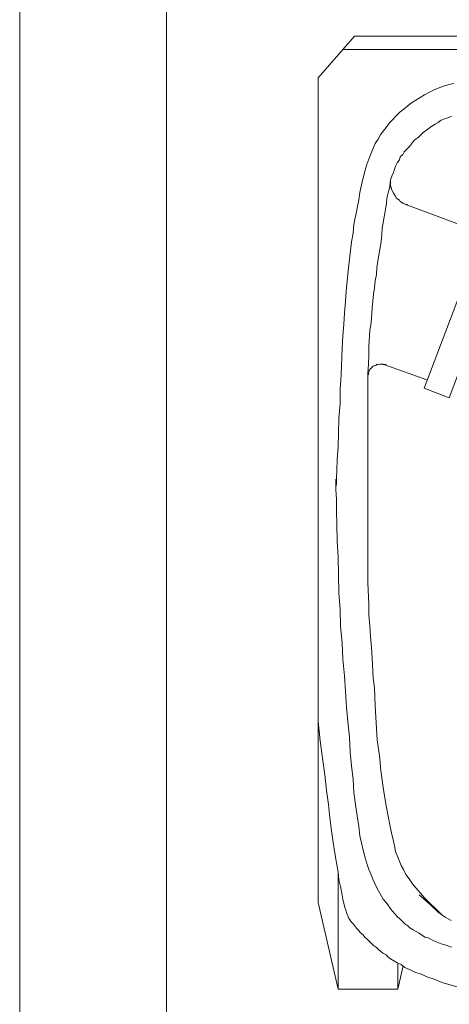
# Model space of a CAD drawing. Header units: inches. Extents: x 1156 to 71303, y -52654 to 51.
# Tile 114 of 151: x 63689 to 63713, y -43329 to -43276. Entities that reach past the tile are written whole.
import ezdxf

# ---------------------------------------------------------------- set-up
doc = ezdxf.new("R2010")
doc.units = ezdxf.units.IN
doc.header["$MEASUREMENT"] = 0
doc.layers.get('0').update_dxf_attribs({"lineweight": 0})
doc.layers.add('p--kosz śmietnik', color=252, linetype='Continuous', lineweight=0)

# ---------------------------------------------------------------- blocks, each defined once
blk = doc.blocks.new('kosz120L-rzut')
at = {"linetype": 'Continuous'}
for points in [[(19.725, 51.668), (18.906, 51.896)], [(20.089, 51.509), (19.725, 51.668)], [(22.137, 52.032), (21.841, 50.758)], [(25.39, 52.032), (22.137, 52.032)], [(22.137, 50.644), (22.137, 52.032)], [(25.39, 52.032), (26.482, 47.3)], [(25.39, 45.639), (25.39, 52.032)], [(20.499, 51.372), (20.089, 51.509)], [(20.863, 51.213), (20.499, 51.372)], [(21.204, 51.099), (20.863, 51.213)], [(21.5, 50.963), (21.204, 51.099)], [(21.75, 50.849), (21.5, 50.963)], [(21.955, 50.69), (21.75, 50.849)], [(22.16, 50.599), (21.955, 50.69)], [(22.524, 50.371), (22.16, 50.599)], [(22.66, 50.28), (22.524, 50.371)], [(22.774, 50.166), (22.66, 50.28)], [(22.956, 50.075), (22.774, 50.166)], [(23.07, 49.962), (22.956, 50.075)], [(19.407, 49.666), (19.202, 49.734)], [(19.566, 49.62), (19.407, 49.666)], [(19.771, 49.552), (19.566, 49.62)], [(19.953, 49.484), (19.771, 49.552)], [(20.135, 49.416), (19.953, 49.484)], [(23.183, 49.871), (23.07, 49.962)], [(23.297, 49.757), (23.183, 49.871)], [(23.457, 49.643), (23.297, 49.757)], [(23.798, 49.302), (23.457, 49.643)], [(20.476, 49.234), (20.135, 49.416)], [(20.658, 49.188), (20.476, 49.234)], [(20.795, 49.097), (20.658, 49.188)], [(20.977, 48.983), (20.795, 49.097)], [(21.136, 48.892), (20.977, 48.983)], [(23.934, 49.188), (23.798, 49.302)], [(24.025, 49.074), (23.934, 49.188)], [(24.185, 48.938), (24.025, 49.074)], [(24.253, 48.824), (24.185, 48.938)], [(21.295, 48.801), (21.136, 48.892)], [(21.477, 48.688), (21.295, 48.801)], [(21.591, 48.574), (21.477, 48.688)], [(21.75, 48.46), (21.591, 48.574)], [(22.023, 48.187), (21.75, 48.46)], [(24.389, 48.71), (24.253, 48.824)], [(24.549, 48.483), (24.389, 48.71)], [(24.64, 48.392), (24.549, 48.483)], [(24.708, 48.301), (24.64, 48.392)], [(19.543, 48.096), (19.225, 48.278)], [(19.93, 47.823), (19.543, 48.096)], [(20.067, 47.641), (19.748, 47.96)], [(22.16, 48.073), (22.023, 48.187)], [(22.273, 47.937), (22.16, 48.073)], [(22.433, 47.755), (22.273, 47.937)], [(24.776, 48.21), (24.708, 48.301)], [(24.822, 48.142), (24.776, 48.21)], [(24.867, 48.028), (24.822, 48.142)], [(24.935, 47.869), (24.867, 48.028)], [(24.958, 47.755), (24.935, 47.869)], [(20.362, 47.414), (19.93, 47.823)], [(20.385, 47.345), (20.067, 47.641)], [(20.977, 46.89), (20.362, 47.414)], [(20.681, 47.05), (20.385, 47.345)], [(22.546, 47.618), (22.433, 47.755)], [(22.683, 47.436), (22.546, 47.618)], [(22.774, 47.3), (22.683, 47.436)], [(25.026, 47.573), (24.958, 47.755)], [(25.14, 47.118), (25.026, 47.573)], [(21.136, 46.526), (20.681, 47.05)], [(22.933, 47.118), (22.774, 47.3)], [(23.275, 46.504), (22.933, 47.118)], [(25.186, 46.799), (25.14, 47.118)], [(25.254, 46.435), (25.186, 46.799)], [(26.482, 37.471), (26.482, 47.3)], [(21.341, 46.276), (21.136, 46.526)], [(21.523, 46.003), (21.341, 46.276)], [(23.502, 46.026), (23.275, 46.504)], [(25.345, 46.071), (25.254, 46.435)], [(21.705, 45.775), (21.523, 46.003)], [(21.818, 45.502), (21.705, 45.775)], [(23.593, 45.798), (23.502, 46.026)], [(23.707, 45.502), (23.593, 45.798)], [(25.39, 45.639), (25.345, 46.071)], [(21.955, 45.275), (21.818, 45.502)], [(22.137, 44.82), (21.955, 45.275)], [(23.798, 45.229), (23.707, 45.502)], [(23.912, 44.865), (23.798, 45.229)], [(25.481, 45.138), (25.39, 45.639)], [(22.251, 44.524), (22.137, 44.82)], [(24.003, 44.524), (23.912, 44.865)], [(25.572, 44.615), (25.481, 45.138)], [(25.663, 44.024), (25.572, 44.615)], [(22.319, 44.206), (22.251, 44.524)], [(22.387, 43.887), (22.319, 44.206)], [(24.094, 44.115), (24.003, 44.524)], [(24.207, 43.66), (24.094, 44.115)], [(22.478, 43.5), (22.387, 43.887)], [(24.253, 43.159), (24.207, 43.66)], [(25.754, 43.387), (25.663, 44.024)], [(22.569, 43.068), (22.478, 43.5)], [(22.66, 42.59), (22.569, 43.068)], [(24.344, 42.568), (24.253, 43.159)], [(25.845, 42.681), (25.754, 43.387)], [(22.751, 42.113), (22.66, 42.59)], [(24.435, 41.953), (24.344, 42.568)], [(25.914, 41.953), (25.845, 42.681)], [(22.842, 41.589), (22.751, 42.113)], [(24.526, 41.293), (24.435, 41.953)], [(26.027, 41.18), (25.914, 41.953)], [(22.933, 41.02), (22.842, 41.589)], [(23.001, 40.497), (22.933, 41.02)], [(24.571, 40.588), (24.526, 41.293)], [(26.118, 40.338), (26.027, 41.18)], [(23.07, 39.951), (23.001, 40.497)], [(24.662, 39.837), (24.571, 40.588)], [(26.232, 39.428), (26.118, 40.338)], [(23.115, 39.428), (23.07, 39.951)], [(24.731, 39.087), (24.662, 39.837)], [(23.252, 38.427), (23.115, 39.428)], [(26.369, 38.472), (26.232, 39.428)], [(24.776, 38.268), (24.731, 39.087)], [(23.366, 36.561), (23.252, 38.427)], [(24.867, 37.426), (24.776, 38.268)], [(26.482, 37.426), (26.369, 38.472)], [(24.935, 36.629), (24.867, 37.426)], [(26.482, 2.275), (26.482, 37.426)], [(23.411, 35.583), (23.366, 36.561)], [(24.981, 35.765), (24.935, 36.629)], [(23.479, 35.06), (23.411, 35.583)], [(25.049, 34.923), (24.981, 35.765)], [(23.525, 33.945), (23.479, 35.06)], [(25.14, 34.013), (25.049, 34.923)], [(23.57, 33.376), (23.525, 33.945)], [(25.163, 33.126), (25.14, 34.013)], [(23.616, 32.785), (23.57, 33.376)], [(25.254, 32.238), (25.163, 33.126)], [(23.661, 32.193), (23.616, 32.785)], [(23.707, 31.601), (23.661, 32.193)], [(25.277, 31.306), (25.254, 32.238)], [(23.707, 31.01), (23.707, 31.601)], [(25.345, 30.373), (25.277, 31.306)], [(23.775, 29.85), (23.707, 31.01)], [(25.39, 28.439), (25.345, 30.373)], [(23.775, 18.428), (23.775, 29.85)], [(25.436, 27.552), (25.39, 28.439)], [(25.459, 26.664), (25.436, 27.552)], [(25.481, 25.914), (25.459, 26.664)], [(25.481, 25.277), (25.481, 25.914)], [(25.504, 24.753), (25.481, 25.277)], [(25.504, 24.185), (25.504, 24.753)], [(25.481, 24.458), (25.504, 24.594)], [(25.481, 24.162), (25.481, 24.458)], [(25.504, 24.594), (25.504, 24.185)], [(25.436, 23.115), (25.459, 23.707)], [(25.459, 23.707), (25.481, 24.162)], [(25.39, 22.41), (25.436, 23.115)], [(25.368, 21.682), (25.39, 22.41)], [(25.345, 20.886), (25.368, 21.682)], [(25.277, 20.067), (25.345, 20.886)], [(25.277, 19.27), (25.277, 20.067)], [(15.994, 10.898), (19.339, 19.748)], [(19.339, 19.748), (20.704, 19.225)], [(20.704, 19.225), (17.336, 10.352)], [(25.231, 18.497), (25.277, 19.27)], [(20.544, 18.77), (22.888, 17.928)], [(23.661, 18.201), (23.707, 18.337)], [(23.661, 18.201), (23.707, 18.337)], [(23.707, 18.337), (23.73, 18.406)], [(23.707, 18.337), (23.73, 18.406)], [(23.73, 18.451), (23.775, 18.542)], [(23.73, 18.451), (23.775, 18.542)], [(23.73, 18.406), (23.73, 18.451)], [(23.73, 18.406), (23.73, 18.451)], [(23.73, 17.905), (23.775, 18.428)], [(23.775, 18.542), (23.775, 18.656)], [(23.775, 18.542), (23.775, 18.656)], [(25.163, 17.041), (25.231, 18.497)], [(22.774, 17.973), (22.797, 17.928)], [(22.774, 17.973), (22.797, 17.928)], [(22.797, 17.928), (22.933, 17.928)], [(22.797, 17.928), (22.933, 17.928)], [(22.933, 17.928), (22.956, 17.905)], [(22.933, 17.928), (22.956, 17.905)], [(22.956, 17.905), (23.115, 17.905)], [(22.956, 17.905), (23.115, 17.905)], [(23.115, 17.905), (23.206, 17.928)], [(23.115, 17.905), (23.206, 17.928)], [(23.206, 17.928), (23.275, 17.928)], [(23.206, 17.928), (23.275, 17.928)], [(23.275, 17.928), (23.32, 17.973)], [(23.275, 17.928), (23.32, 17.973)], [(23.32, 17.973), (23.479, 18.019)], [(23.32, 17.973), (23.479, 18.019)], [(23.479, 18.019), (23.661, 18.201)], [(23.479, 18.019), (23.661, 18.201)], [(23.707, 17.405), (23.73, 17.905)], [(23.707, 16.95), (23.707, 17.405)], [(23.661, 16.062), (23.707, 16.95)], [(25.14, 16.358), (25.163, 17.041)], [(25.072, 15.721), (25.14, 16.358)], [(23.525, 14.857), (23.593, 15.653)], [(23.593, 15.653), (23.661, 16.062)], [(25.049, 15.107), (25.072, 15.721)], [(24.981, 14.493), (25.049, 15.107)], [(23.502, 14.47), (23.525, 14.857)], [(23.411, 13.742), (23.457, 14.083)], [(23.457, 14.083), (23.502, 14.47)], [(24.958, 13.924), (24.981, 14.493)], [(23.366, 13.355), (23.411, 13.742)], [(24.844, 12.809), (24.958, 13.924)], [(23.275, 12.627), (23.297, 13.014)], [(23.297, 13.014), (23.366, 13.355)], [(23.161, 11.944), (23.275, 12.627)], [(24.662, 11.239), (24.844, 12.809)], [(23.092, 11.558), (23.161, 11.944)], [(23.047, 11.216), (23.092, 11.558)], [(17.496, 10.761), (21.75, 9.169)], [(22.979, 10.488), (23.001, 10.83)], [(23.001, 10.83), (23.047, 11.216)], [(24.526, 10.284), (24.571, 10.761)], [(24.571, 10.761), (24.662, 11.239)], [(22.865, 9.783), (22.979, 10.488)], [(24.344, 9.396), (24.526, 10.284)], [(22.751, 9.146), (22.865, 9.783)], [(21.727, 9.169), (21.614, 9.191)], [(21.727, 9.169), (21.614, 9.191)], [(21.818, 9.146), (21.727, 9.169)], [(21.818, 9.146), (21.727, 9.169)], [(22, 9.032), (21.818, 9.146)], [(22, 9.032), (21.818, 9.146)], [(22.728, 8.85), (22.751, 9.146)], [(24.253, 8.941), (24.344, 9.396)], [(22.046, 8.964), (22, 9.032)], [(22.046, 8.964), (22, 9.032)], [(22.137, 8.896), (22.046, 8.964)], [(22.137, 8.896), (22.046, 8.964)], [(22.228, 8.827), (22.137, 8.896)], [(22.228, 8.827), (22.137, 8.896)], [(22.251, 8.736), (22.228, 8.827)], [(22.251, 8.736), (22.228, 8.827)], [(22.319, 8.668), (22.251, 8.736)], [(22.319, 8.668), (22.251, 8.736)], [(22.364, 8.577), (22.319, 8.668)], [(22.364, 8.577), (22.319, 8.668)], [(22.66, 8.554), (22.728, 8.85)], [(24.207, 8.532), (24.253, 8.941)], [(22.455, 8.418), (22.364, 8.577)], [(22.455, 8.418), (22.364, 8.577)], [(22.478, 8.304), (22.455, 8.418)], [(22.478, 8.304), (22.455, 8.418)], [(22.524, 8.213), (22.478, 8.304)], [(22.524, 8.213), (22.478, 8.304)], [(22.524, 7.849), (22.524, 8.213)], [(22.524, 7.849), (22.524, 8.213)], [(22.546, 8.054), (22.592, 8.304)], [(22.592, 8.304), (22.66, 8.554)], [(23.934, 7.371), (24.116, 8.122)], [(24.116, 8.122), (24.207, 8.532)], [(22.364, 7.44), (22.455, 7.644)], [(22.455, 7.644), (22.524, 7.849)], [(22.524, 7.849), (22.546, 8.054)], [(22.16, 6.916), (22.251, 7.098)], [(22.251, 7.098), (22.319, 7.258)], [(22.319, 7.258), (22.364, 7.44)], [(23.707, 6.712), (23.821, 7.007)], [(23.821, 7.007), (23.934, 7.371)], [(21.796, 6.325), (21.864, 6.461)], [(21.864, 6.461), (22, 6.598)], [(22, 6.598), (22.046, 6.757)], [(22.046, 6.757), (22.16, 6.916)], [(23.593, 6.393), (23.707, 6.712)], [(21.295, 5.756), (21.432, 5.938)], [(21.432, 5.938), (21.523, 6.052)], [(21.523, 6.052), (21.796, 6.325)], [(23.366, 5.87), (23.593, 6.393)], [(20.749, 5.256), (20.886, 5.392)], [(20.886, 5.392), (21.022, 5.529)], [(21.022, 5.529), (21.181, 5.642)], [(21.181, 5.642), (21.295, 5.756)], [(22.933, 5.187), (23.07, 5.392)], [(23.07, 5.392), (23.206, 5.62)], [(23.206, 5.62), (23.366, 5.87)], [(20.089, 4.801), (20.271, 4.914)], [(20.271, 4.914), (20.567, 5.142)], [(20.567, 5.142), (20.749, 5.256)], [(22.592, 4.732), (22.774, 4.983)], [(22.774, 4.983), (22.933, 5.187)], [(19.202, 4.368), (19.407, 4.459)], [(19.407, 4.459), (19.566, 4.527)], [(19.566, 4.527), (19.771, 4.596)], [(19.771, 4.596), (19.93, 4.71)], [(19.93, 4.71), (20.089, 4.801)], [(22.023, 4.163), (22.592, 4.732)], [(21.386, 3.64), (21.796, 3.981)], [(21.796, 3.981), (22.023, 4.163)], [(20.681, 3.208), (21.386, 3.64)], [(19.361, 2.639), (19.634, 2.73)], [(19.634, 2.73), (19.93, 2.844)], [(19.93, 2.844), (20.18, 2.958)], [(20.18, 2.958), (20.408, 3.071)], [(20.408, 3.071), (20.681, 3.208)], [(19.088, 2.594), (19.361, 2.639)], [(24.503, 0), (26.482, 2.275)], [(0, 0.728), (25.14, 0.728)], [(0, 0), (24.503, 0)]]:
    blk.add_lwpolyline(points, dxfattribs=at)

msp = doc.modelspace()

# ---------------------------------------------------------------- linework, layer by layer
at = {"linetype": 'Continuous', "ltscale": 12}
for p, q in [((63697.093, -43232.909), (63697.093, -43340.909)), ((63689.093, -43240.909), (63689.093, -43348.909))]:
    msp.add_line(p, q, dxfattribs=at)

# ---------------------------------------------------------------- block references
at = {"layer": 'p--kosz śmietnik', "rotation": 180}
msp.add_blockref('kosz120L-rzut', (63731.842, -43276.409), dxfattribs=at)

doc.saveas('drawing.dxf')
